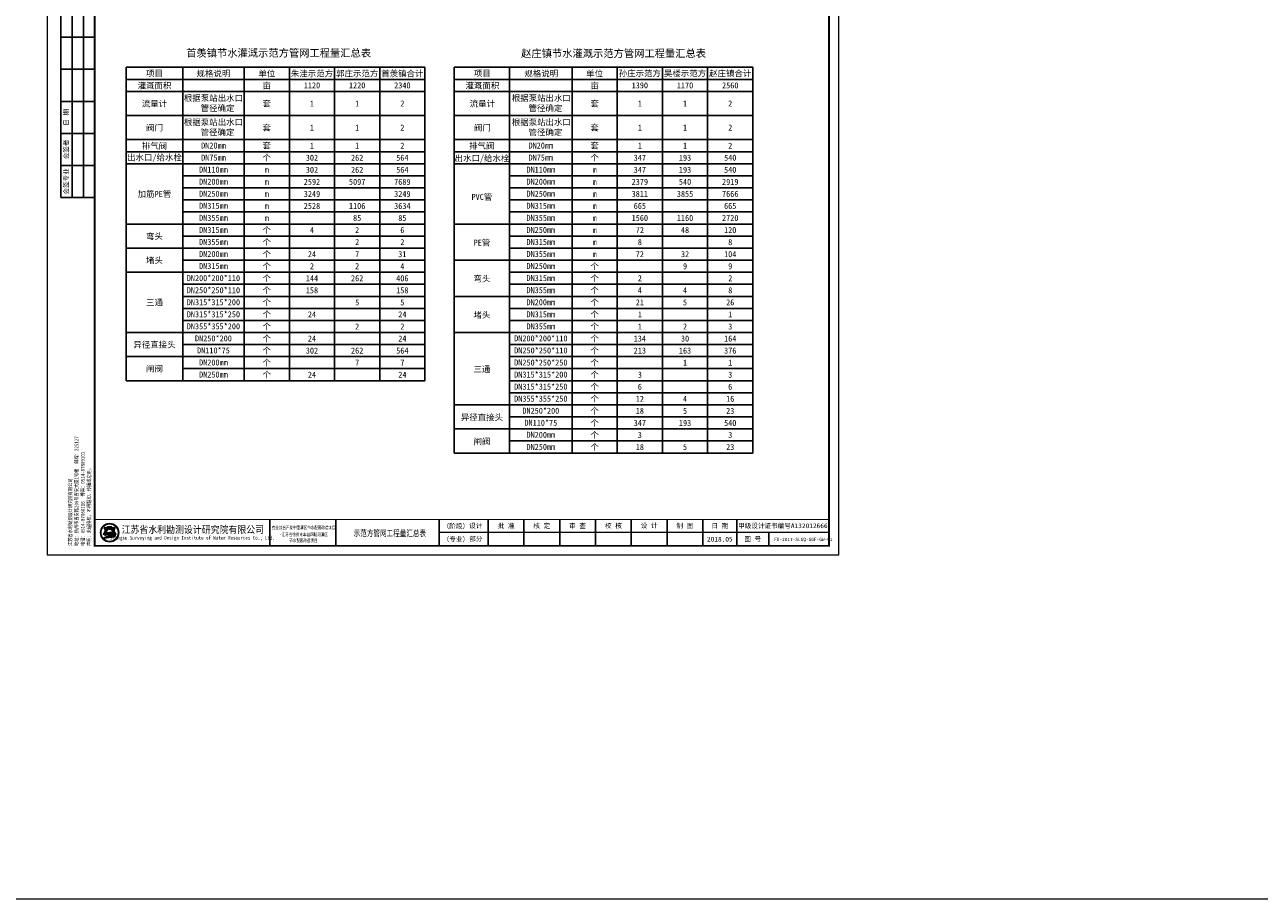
# Model space of a CAD drawing. Extents: x 464172 to 473094, y 3847158 to 3855433.
# Tile 1 of 98: x 465575 to 467215, y 3847158 to 3848319. Entities that reach past the tile are written whole.
import ezdxf
from ezdxf.enums import TextEntityAlignment as Align

# ---------------------------------------------------------------- set-up
doc = ezdxf.new("R2010")
doc.units = 0
doc.layers.get('0').update_dxf_attribs({"linetype": 'CONTINUOUS'})
doc.layers.add('0.13文字', color=3, linetype='CONTINUOUS', lineweight=13)
doc.layers.add('文字', color=7, linetype='CONTINUOUS', lineweight=15)
doc.layers.add('断面', color=7, linetype='CONTINUOUS')
doc.styles.add('-仿宋_GB2312', font='FangSong_GB2312.ttf')
doc.styles.add('IVYGrid', font='FangSong_GB2312.ttf', dxfattribs={"width": 0.85})
doc.styles.add('LYJFS', font='times.ttf', dxfattribs={"width": 0.7})
doc.styles.get("Standard").update_dxf_attribs({"font": 'rs.shx', "bigfont": 'hztxt.shx'})
doc.styles.add('仿宋', font='FangSong_GB2312.ttf', dxfattribs={"width": 0.8})
doc.styles.add('宋体', font='txt')

# ---------------------------------------------------------------- blocks, each defined once
blk = doc.blocks.new('TK')
h = blk.add_hatch(color=152)
h.dxf.hatch_style = 1
h.paths.add_polyline_path([(37.76634519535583, 12, 1), (28.08865389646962, 12, 1)])
h.paths.add_polyline_path([(37.60348109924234, 12, 1), (28.2515179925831, 12, 1)], flags=16)
h = blk.add_hatch(color=152)
h.dxf.hatch_style = 1
edge = h.paths.add_edge_path()
edge.add_arc((34.80941884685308, 9.57513306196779), 1.461698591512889, 43.31770961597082, 70.37003522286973)
edge.add_arc((33.42980450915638, 5.707128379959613), 5.568375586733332, 70.37003522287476, 84.52854590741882)
edge.add_arc((32.84297213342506, -0.4193509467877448), 11.72289597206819, 84.5285459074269, 95.17746754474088)
edge.add_arc((32.98455917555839, 9.871856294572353), 1.831337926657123, 111.7965680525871, 130.9174013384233, ccw=False)
edge.add_arc((34.88031159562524, 5.13131362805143), 6.936886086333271, 98.84274785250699, 111.79656805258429, ccw=False)
edge.add_arc((35.94667124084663, -1.723120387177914), 13.873772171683, 95.21036804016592, 98.84274785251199, ccw=False)
edge.add_ellipse((32.92749954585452, 12.29239219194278), major_axis=(-1.773815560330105, 0), ratio=0.8776980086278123, start_angle=172.6538623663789, end_angle=176.9129867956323)
edge.add_arc((34.51986391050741, 1.961408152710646), 10.24870363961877, 88.99992913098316, 98.52267106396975)
edge.add_arc((34.12653419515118, 4.586133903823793), 7.594670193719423, 98.5226710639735, 116.8491039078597)
edge.add_arc((31.25213164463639, 10.26438648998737), 1.230336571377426, 116.8491039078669, 139.2900683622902)
edge.add_arc((30.4676556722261, 10.93937889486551), 0.1954369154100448, 139.2900683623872, 263.050638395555)
edge.add_arc((30.65080526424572, 12.44199033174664), 1.70916902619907, 263.0506383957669, 272.136251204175)
edge.add_arc((31.81845295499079, -18.86063964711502), 29.61523112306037, 88.46268833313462, 92.13625120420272, ccw=False)
edge.add_arc((32.47617160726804, 5.646726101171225), 5.099041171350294, 68.07113774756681, 88.46268833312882, ccw=False)
edge.add_arc((36.58583429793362, -10.91731876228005), 21.4080615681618, 95.91294384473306, 98.79521578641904)
edge.add_arc((35.21854840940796, -2.080308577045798), 12.46590188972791, 98.79521578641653, 117.8496747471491)
edge.add_arc((93.71745628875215, -228.4932874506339), 245.9934265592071, 104.7703900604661, 105.15790668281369, ccw=False)
edge.add_line((31.00239690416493, 9.371353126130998), (30.1988762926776, 9.045501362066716))
edge.add_arc((51.56004769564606, -88.12407086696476), 99.48982566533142, 100.90627282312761, 102.39834375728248, ccw=False)
edge.add_line((32.73627937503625, 9.568770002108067), (32.12568198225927, 9.380185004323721))
edge.add_arc((29.81630978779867, 37.97211086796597), 28.68503833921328, 274.6177604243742, 279.6944367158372)
edge.add_arc((33.87653895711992, 14.20489681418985), 4.573507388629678, 279.694436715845, 287.6119267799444)
edge.add_arc((34.76080719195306, 11.41934212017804), 1.650966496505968, 287.6119267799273, 311.5140981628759)
edge.add_arc((35.67269695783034, 10.38914913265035), 0.2751610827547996, 311.5140981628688, 403.3177096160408)
edge = h.paths.add_edge_path()
edge.add_arc((37.34861352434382, 13.13700107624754), 2.066422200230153, 138.9741968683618, 204.1180883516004, ccw=False)
edge.add_line((35.78967558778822, 14.49339822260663), (34.09257231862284, 14.49339822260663))
edge.add_line((34.09257231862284, 14.49339822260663), (34.09257231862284, 15.08006279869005))
edge.add_line((34.09257231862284, 15.08006279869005), (31.76242677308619, 15.08006279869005))
edge.add_line((31.76242677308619, 15.08006279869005), (31.76242677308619, 14.49339822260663))
edge.add_line((31.76242677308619, 14.49339822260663), (30.06532350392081, 14.49339822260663))
edge.add_arc((28.50638556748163, 13.13700107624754), 2.066422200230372, -24.118088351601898, 41.0258031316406, ccw=False)
edge.add_arc((26.96985351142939, 13.82490731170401), 3.749914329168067, 314.34412131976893, 335.8819116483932, ccw=False)
edge.add_arc((28.92445619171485, 14.17747440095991), 3.106664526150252, 282.3877277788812, 290.1465811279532)
edge.add_arc((25.86021252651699, 22.52986678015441), 12.00340818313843, 290.1465811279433, 296.6495194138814)
edge.add_ellipse((32.92749954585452, 12.29239219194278), major_axis=(-1.773815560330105, 0), ratio=0.8776980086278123, start_angle=176.9129867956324, end_angle=378.37473811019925, ccw=False)
edge.add_ellipse((32.92749954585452, 12.29239219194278), major_axis=(-1.773815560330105, 0), ratio=0.8776980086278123, start_angle=172.653862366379, end_angle=176.9129867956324, ccw=False)
edge.add_ellipse((32.92749954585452, 12.29239219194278), major_axis=(-1.773815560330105, 0), ratio=0.8776980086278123, start_angle=161.6252618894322, end_angle=172.653862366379, ccw=False)
edge.add_arc((39.99478656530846, 22.52986678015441), 12.00340818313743, 243.3504805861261, 249.853418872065)
edge.add_arc((36.93054290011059, 14.17747440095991), 3.106664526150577, 249.8534188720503, 257.61227222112)
edge.add_arc((38.88514558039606, 13.82490731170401), 3.74991432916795, 204.1180883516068, 225.6558786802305, ccw=False)
at = {"lineweight": 0}
for p, q in [((0, 0), (0, 297)), ((0, 297), (420, 297)), ((420, 297), (420, 0)), ((415, 12), (208, 12)), ((420, 0), (0, 0))]:
    blk.add_line(p, q, dxfattribs=at)
for p, q in [((25, 292), (7, 292)), ((7, 292), (7, 190)), ((13, 292), (13, 190)), ((19, 292), (19, 190)), ((25, 275), (7, 275)), ((25, 258), (7, 258)), ((25, 241), (7, 241)), ((25, 224), (7, 224)), ((25, 207), (7, 207)), ((25, 190), (7, 190)), ((118, 19), (118, 5)), ((153, 19), (153, 5)), ((208, 19), (208, 5)), ((234, 19), (234, 5)), ((253, 19), (253, 5)), ((272, 19), (272, 5)), ((291, 19), (291, 5)), ((310, 19), (310, 5)), ((329, 19), (329, 5)), ((348, 19), (348, 5)), ((366, 19), (366, 5)), ((383, 12), (383, 5))]:
    blk.add_line(p, q)
at = {"lineweight": 0, "const_width": 1}
blk.add_lwpolyline([(25, 292), (415, 292), (415, 5), (25, 5)], close=True, dxfattribs=at)
at = {"lineweight": 0, "const_width": 0.4}
blk.add_lwpolyline([(415, 19), (25, 19)], dxfattribs=at)
at = {"color": 152}
for points in [[(31.24412181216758, 11.80161767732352, -0.02838203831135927), (29.99446309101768, 11.26089254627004, -0.03386732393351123), (29.59091690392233, 11.14313846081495, 0.09425397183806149), (30.39241989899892, 12.29262248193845, 0.2921547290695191), (30.06532350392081, 14.49339822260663), (31.76242677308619, 14.49339822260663), (31.76242677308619, 15.08006279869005), (34.09257231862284, 15.08006279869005), (34.09257231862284, 14.49339822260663), (35.78967558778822, 14.49339822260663, 0.29215472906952), (35.46257919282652, 12.29262248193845, 0.09425397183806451), (36.2640821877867, 11.14313846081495, -0.03386732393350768), (35.86053600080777, 11.26089254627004, -0.02838203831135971), (34.61087727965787, 11.80161767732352)], [(34.69874112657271, 12.20855064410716, 0.04157472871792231), (33.0009984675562, 12.09693843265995, 0.08013502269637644), (30.6964595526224, 11.36209164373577, 0.09823132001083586), (30.31951032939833, 11.06684867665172, 0.599439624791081), (30.44400935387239, 10.74537776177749, 0.03966424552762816), (30.71451621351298, 10.73400916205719, -0.01603031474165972), (32.61296833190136, 10.7439319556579, -0.08921046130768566), (34.38043466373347, 10.37684270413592, 0.01257694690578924), (33.31247064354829, 10.23900867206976, 0.08333285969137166), (29.39506013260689, 8.941746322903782, -0.001690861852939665), (31.00239690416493, 9.371353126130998), (30.1988762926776, 9.045501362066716, -0.006510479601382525), (32.73627937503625, 9.568770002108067), (32.12568198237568, 9.380185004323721, 0.02215480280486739), (34.64668864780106, 9.696699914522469, 0.03456031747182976), (35.26033732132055, 9.845760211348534, 0.1046726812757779), (35.85507491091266, 10.18311053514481, 0.4234638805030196), (35.87289335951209, 10.57792154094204, 0.1185893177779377), (35.30046801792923, 10.95188049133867, 0.06185687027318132), (33.96074808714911, 11.25013348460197, 0.04649815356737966), (31.78508714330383, 11.25571519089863, -0.08362449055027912), (32.30456102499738, 11.57226833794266, -0.05658197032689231), (33.81395195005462, 11.9857476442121, -0.01585057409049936), (34.68675527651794, 12.09332510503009)]]:
    blk.add_lwpolyline(points, format="xyb", dxfattribs=at)
for radius in [4.838845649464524, 4.675981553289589]:
    blk.add_circle((32.92749954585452, 12), radius, dxfattribs=at)
blk.add_arc((34.88031159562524, 5.13131362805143), 6.936886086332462, 98.84274785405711, 111.7965680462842, dxfattribs=at)
for start_param, end_param in [(2.820892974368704, 6.603884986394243), (3.013378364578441, 3.087714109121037)]:
    blk.add_ellipse((32.92749954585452, 12.29239219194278), major_axis=(-1.773815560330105, 0), ratio=0.8776980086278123, start_param=start_param, end_param=end_param, dxfattribs=at)
at = {"style": '宋体'}
for s, height, width, p in [('江苏省水利勘测设计研究院有限公司', 3.75, 0.9, (77.12731924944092, 13.75084589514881)), ('农业综合开发中型灌区节水配套改造项目', 1.8, 0.75, (136, 14.74047347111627)), ('Jiangsu Surveying and Design Institute of Water Resources Co., Ltd.', 2, 0.8, (76.9551912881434, 9.01340379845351)), ('-江苏省徐州市丰县四联河灌区', 1.8, 0.75, (136, 11.02926161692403)), ('节水配套改造项目', 1.8, 0.75, (135.8399052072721, 7.880905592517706))]:
    blk.add_text(s, height=height, dxfattribs=dict(at, width=width)).set_placement(p, align=Align.MIDDLE)
at = {"style": 'LYJFS'}
for s, p in [('（阶段）', (216.8339300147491, 15.5)), ('（专业）', (216.8339300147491, 8.5))]:
    blk.add_text(s, height=2.5, dxfattribs=at).set_placement(p, align=Align.MIDDLE_CENTER)
at = {"style": '仿宋'}
blk.add_text('2018.05', height=2.5, dxfattribs=at).set_placement((357, 8.5), align=Align.MIDDLE)
at = {"rotation": 90}
for s, insert, char_height, attachment_point, style in [('日 期', (10, 232.5), 2.5, 5, '宋体'), ('会签者', (10, 215.5), 2.5, 5, '宋体'), ('会签专业', (10, 198.5), 2.5, 5, '宋体'), ('江苏省水利勘测设计研究院有限公司\\P地址：扬州市吉安路209号吉安大厦1号楼  邮编：225127\\P电话：0514-87860116  传真：0514-87889101\\P声明：未经授权，不得翻印、传播或它用。', (23.29513194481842, 4.918324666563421), 2, 7, '仿宋')]:
    blk.add_mtext(s, dxfattribs=dict(at, insert=insert, char_height=char_height, attachment_point=attachment_point, style=style))
at = {"char_height": 2.5, "attachment_point": 5, "style": '宋体'}
for s, insert in [('设计', (227.4021536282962, 15.5)), ('批 准', (243.5, 15.5)), ('核 定', (262.4375, 15.47222222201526)), ('审 查', (281.4305555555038, 15.47328627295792)), ('校 核', (300.4652777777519, 15.54328155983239)), ('设 计', (319.4722222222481, 15.59333057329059)), ('制 图', (338.4166666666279, 15.4779241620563)), ('日 期', (357, 15.5)), ('甲级设计证书编号A132012666', (390.5, 15.5)), ('部分', (227.4021536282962, 8.5)), ('图 号', (374.5, 8.5))]:
    blk.add_mtext(s, dxfattribs=dict(at, insert=insert))

msp = doc.modelspace()

# ---------------------------------------------------------------- linework, layer by layer
at = {"color": 7, "linetype": 'Continuous', "lineweight": -3}
for p, q in [((465710.2300061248, 3848262.767098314), (466106.7861363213, 3848262.767098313)), ((465710.2300061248, 3847846.767098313), (465710.2300061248, 3848262.767098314)), ((465785.1245153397, 3848262.767098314), (465785.1245153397, 3847846.767098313)), ((465866.7861363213, 3848262.767098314), (465866.7861363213, 3847846.767098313)), ((465926.7861363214, 3848262.767098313), (465926.7861363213, 3847846.767098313)), ((465986.7861363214, 3848262.767098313), (465986.7861363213, 3847846.767098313)), ((466046.7861363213, 3848262.767098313), (466046.7861363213, 3847846.767098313)), ((466106.7861363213, 3848262.767098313), (466106.7861363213, 3847846.767098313)), ((466145.5569035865, 3847750.767098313), (466145.5569035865, 3848262.767098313)), ((466145.5569035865, 3848262.767098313), (466542.113033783, 3848262.767098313)), ((466219.1980230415, 3848262.767098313), (466219.1980230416, 3847750.767098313)), ((466302.113033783, 3848262.767098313), (466302.113033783, 3847750.767098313)), ((466362.113033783, 3848262.767098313), (466362.113033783, 3847750.767098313)), ((466422.113033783, 3848262.767098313), (466422.113033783, 3847750.767098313)), ((466482.113033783, 3848262.767098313), (466482.113033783, 3847750.767098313)), ((466542.113033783, 3848262.767098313), (466542.113033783, 3847750.767098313)), ((465710.2300061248, 3848246.767098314), (466106.7861363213, 3848246.767098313)), ((466145.5569035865, 3848246.767098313), (466542.113033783, 3848246.767098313)), ((465710.2300061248, 3848230.767098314), (466106.7861363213, 3848230.767098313)), ((466145.5569035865, 3848230.767098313), (466542.113033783, 3848230.767098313)), ((465710.2300061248, 3848198.767098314), (466106.7861363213, 3848198.767098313)), ((466145.5569035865, 3848198.767098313), (466542.113033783, 3848198.767098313)), ((465710.2300061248, 3848166.767098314), (466106.7861363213, 3848166.767098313)), ((466145.5569035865, 3848166.767098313), (466542.113033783, 3848166.767098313)), ((465710.2300061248, 3848150.767098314), (466106.7861363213, 3848150.767098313)), ((465710.2300061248, 3848134.767098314), (466106.7861363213, 3848134.767098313)), ((466145.5569035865, 3848150.767098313), (466542.113033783, 3848150.767098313)), ((466145.5569035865, 3848134.767098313), (466542.113033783, 3848134.767098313)), ((465785.1245153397, 3848118.767098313), (466106.7861363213, 3848118.767098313)), ((466219.1980230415, 3848118.767098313), (466542.113033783, 3848118.767098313)), ((465785.1245153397, 3848102.767098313), (466106.7861363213, 3848102.767098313)), ((466219.1980230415, 3848102.767098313), (466542.113033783, 3848102.767098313)), ((465785.1245153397, 3848086.767098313), (466106.7861363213, 3848086.767098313)), ((466219.1980230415, 3848086.767098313), (466542.113033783, 3848086.767098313)), ((465785.1245153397, 3848070.767098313), (466106.7861363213, 3848070.767098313)), ((466219.1980230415, 3848070.767098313), (466542.113033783, 3848070.767098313)), ((465710.2300061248, 3848054.767098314), (466106.7861363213, 3848054.767098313)), ((466145.5569035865, 3848054.767098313), (466542.113033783, 3848054.767098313)), ((465785.1245153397, 3848038.767098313), (466106.7861363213, 3848038.767098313)), ((466219.1980230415, 3848038.767098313), (466542.113033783, 3848038.767098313)), ((465710.2300061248, 3848022.767098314), (466106.7861363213, 3848022.767098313)), ((466219.1980230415, 3848022.767098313), (466542.113033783, 3848022.767098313)), ((465785.1245153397, 3848006.767098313), (466106.7861363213, 3848006.767098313)), ((466145.5569035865, 3848006.767098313), (466542.113033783, 3848006.767098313)), ((465710.2300061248, 3847990.767098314), (466106.7861363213, 3847990.767098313)), ((466219.1980230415, 3847990.767098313), (466542.113033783, 3847990.767098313)), ((465785.1245153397, 3847974.767098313), (466106.7861363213, 3847974.767098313)), ((466219.1980230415, 3847974.767098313), (466542.113033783, 3847974.767098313)), ((465785.1245153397, 3847958.767098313), (466106.7861363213, 3847958.767098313)), ((466145.5569035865, 3847958.767098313), (466542.113033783, 3847958.767098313)), ((465785.1245153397, 3847942.767098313), (466106.7861363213, 3847942.767098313)), ((466219.1980230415, 3847942.767098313), (466542.113033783, 3847942.767098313)), ((465785.1245153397, 3847926.767098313), (466106.7861363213, 3847926.767098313)), ((466219.1980230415, 3847926.767098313), (466542.113033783, 3847926.767098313)), ((465710.2300061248, 3847910.767098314), (466106.7861363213, 3847910.767098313)), ((466145.5569035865, 3847910.767098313), (466542.113033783, 3847910.767098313)), ((465785.1245153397, 3847894.767098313), (466106.7861363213, 3847894.767098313)), ((466219.1980230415, 3847894.767098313), (466542.113033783, 3847894.767098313)), ((465710.2300061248, 3847878.767098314), (466106.7861363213, 3847878.767098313)), ((466219.1980230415, 3847878.767098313), (466542.113033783, 3847878.767098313)), ((465785.1245153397, 3847862.767098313), (466106.7861363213, 3847862.767098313)), ((466219.1980230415, 3847862.767098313), (466542.113033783, 3847862.767098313)), ((466106.7861363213, 3847846.767098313), (465710.2300061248, 3847846.767098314)), ((466219.1980230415, 3847846.767098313), (466542.113033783, 3847846.767098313)), ((466219.1980230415, 3847830.767098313), (466542.113033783, 3847830.767098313)), ((466145.5569035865, 3847814.767098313), (466542.113033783, 3847814.767098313)), ((466219.1980230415, 3847798.767098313), (466542.113033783, 3847798.767098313)), ((466145.5569035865, 3847782.767098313), (466542.113033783, 3847782.767098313)), ((466219.1980230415, 3847766.767098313), (466542.113033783, 3847766.767098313)), ((466542.113033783, 3847750.767098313), (466145.5569035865, 3847750.767098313))]:
    msp.add_line(p, q, dxfattribs=at)
at = {"layer": '断面', "color": 3, "lineweight": 15}
msp.add_line((473094.2561084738, 3847158.406155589), (464172.0765449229, 3847158.406155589), dxfattribs=at)

# ---------------------------------------------------------------- block references
at = {"layer": '断面', "xscale": 2.5, "yscale": 2.5, "zscale": 2.49999999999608}
msp.add_blockref('TK', (465605.7825853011, 3847615.098992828), dxfattribs=at)

# ---------------------------------------------------------------- texts
at = {"color": 7, "linetype": 'Continuous', "lineweight": -3, "style": 'IVYGrid'}
for s, p in [('项目', (465747.6772607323, 3848254.767098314)), ('规格说明', (465825.9553258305, 3848254.767098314)), ('单位', (465896.7861363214, 3848254.767098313)), ('朱洼示范方', (465956.7861363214, 3848254.767098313)), ('郭庄示范方', (466016.7861363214, 3848254.767098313)), ('首羡镇合计', (466076.7861363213, 3848254.767098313)), ('项目', (466183.0041581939, 3848254.767098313)), ('规格说明', (466261.2822232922, 3848254.767098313)), ('单位', (466332.113033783, 3848254.767098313)), ('灌溉面积', (465747.6772607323, 3848238.767098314)), ('亩', (465896.7861363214, 3848238.767098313)), ('1120', (465956.7861363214, 3848238.767098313)), ('1220', (466016.7861363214, 3848238.767098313)), ('2340', (466076.7861363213, 3848238.767098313)), ('灌溉面积', (466183.0041581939, 3848238.767098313)), ('亩', (466332.113033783, 3848238.767098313)), ('流量计', (465747.6772607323, 3848214.767098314)), ('套', (465896.7861363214, 3848214.767098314)), ('1', (465956.7861363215, 3848214.767098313)), ('1', (466016.7861363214, 3848214.767098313)), ('2', (466076.7861363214, 3848214.767098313)), ('流量计', (466183.0041581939, 3848214.767098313)), ('套', (466332.113033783, 3848214.767098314)), ('1', (466392.1130337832, 3848214.767098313)), ('1', (466452.113033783, 3848214.767098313)), ('2', (466512.113033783, 3848214.767098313)), ('阀门', (465747.6772607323, 3848182.767098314)), ('套', (465896.7861363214, 3848182.767098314)), ('1', (465956.7861363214, 3848182.767098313)), ('1', (466016.7861363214, 3848182.767098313)), ('2', (466076.7861363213, 3848182.767098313)), ('阀门', (466183.0041581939, 3848182.767098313)), ('套', (466332.113033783, 3848182.767098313)), ('1', (466392.113033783, 3848182.767098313)), ('1', (466452.113033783, 3848182.767098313)), ('2', (466512.1130337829, 3848182.767098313)), ('排气阀', (465747.6772607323, 3848158.767098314)), ('出水口/给水栓', (465747.6772607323, 3848142.767098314)), ('加筋PE管', (465747.6772607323, 3848094.767098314)), ('弯头', (465747.6772607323, 3848038.767098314)), ('堵头', (465747.6772607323, 3848006.767098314)), ('三通', (465747.6772607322, 3847950.767098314)), ('异径直接头', (465747.6772607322, 3847894.767098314)), ('闸阀', (465747.6772607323, 3847862.767098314))]:
    msp.add_text(s, height=8, dxfattribs=at).set_placement(p, align=Align.MIDDLE)
for s, p in [('孙庄示范方', (466392.113033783, 3848254.767098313)), ('吴楼示范方', (466452.113033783, 3848254.767098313)), ('赵庄镇合计', (466512.113033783, 3848254.767098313)), ('1390', (466392.113033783, 3848238.767098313)), ('1170', (466452.113033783, 3848238.767098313)), ('2560', (466512.113033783, 3848238.767098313)), ('DN20mm', (465825.9553258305, 3848158.961692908, -468595.2206173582)), ('套', (465896.7861363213, 3848158.767098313)), ('1', (465956.7861363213, 3848158.767098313)), ('1', (466016.7861363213, 3848158.767098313)), ('2', (466076.7861363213, 3848158.767098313)), ('排气阀', (466182.188175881, 3848158.557202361, -469001.4194866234)), ('DN20mm', (466260.6555284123, 3848158.961692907, -469061.4194866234)), ('套', (466332.113033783, 3848158.767098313)), ('1', (466392.113033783, 3848158.767098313)), ('1', (466452.113033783, 3848158.767098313)), ('2', (466512.113033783, 3848158.767098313)), ('DN75mm', (465825.9553258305, 3848142.961692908, -468595.2206173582)), ('个', (465896.7861363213, 3848142.767098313)), ('302', (465956.7861363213, 3848142.767098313)), ('262', (466016.7861363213, 3848142.767098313)), ('564', (466076.7861363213, 3848142.767098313)), ('出水口/给水栓', (466182.4724724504, 3848141.988753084, -469001.4194866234)), ('DN75mm', (466260.6555284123, 3848142.961692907, -469061.4194866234)), ('个', (466332.113033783, 3848142.767098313)), ('347', (466392.113033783, 3848142.767098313)), ('193', (466452.113033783, 3848142.767098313)), ('540', (466512.113033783, 3848142.767098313)), ('DN110mm', (465825.9553258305, 3848126.961692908, -468595.2206173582)), ('m', (465896.7861363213, 3848126.767098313)), ('302', (465956.7861363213, 3848126.767098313)), ('262', (466016.7861363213, 3848126.767098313)), ('564', (466076.7861363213, 3848126.767098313)), ('DN110mm', (466260.6555284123, 3848126.961692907, -469061.4194866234)), ('m', (466332.113033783, 3848126.767098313)), ('347', (466392.113033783, 3848126.767098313)), ('193', (466452.113033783, 3848126.767098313)), ('540', (466512.113033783, 3848126.767098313)), ('DN200mm', (465825.9553258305, 3848110.961692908, -468595.2206173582)), ('m', (465896.7861363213, 3848110.767098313)), ('2592', (465956.7861363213, 3848110.767098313)), ('5097', (466016.7861363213, 3848110.767098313)), ('7689', (466076.7861363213, 3848110.767098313)), ('DN200mm', (466260.6555284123, 3848110.961692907, -469061.4194866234)), ('m', (466332.113033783, 3848110.767098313)), ('2379', (466392.113033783, 3848110.767098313)), ('540', (466452.113033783, 3848110.767098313)), ('2919', (466512.113033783, 3848110.767098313)), ('DN250mm', (465825.9553258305, 3848094.961692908, -468595.2206173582)), ('m', (465896.7861363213, 3848094.767098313)), ('3249', (465956.7861363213, 3848094.767098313)), ('3249', (466076.7861363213, 3848094.767098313)), ('PVC管', (466182.377463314, 3848090.767098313, -469001.4194866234)), ('DN250mm', (466260.6555284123, 3848094.961692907, -469061.4194866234)), ('m', (466332.113033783, 3848094.767098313)), ('3811', (466392.113033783, 3848094.767098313)), ('3855', (466452.113033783, 3848094.767098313)), ('7666', (466512.113033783, 3848094.767098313)), ('DN315mm', (465825.9553258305, 3848078.961692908, -468595.2206173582)), ('m', (465896.7861363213, 3848078.767098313)), ('2528', (465956.7861363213, 3848078.767098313)), ('1106', (466016.7861363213, 3848078.767098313)), ('3634', (466076.7861363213, 3848078.767098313)), ('DN315mm', (466260.6555284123, 3848078.961692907, -469061.4194866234)), ('m', (466332.113033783, 3848078.767098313)), ('665', (466392.113033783, 3848078.767098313)), ('665', (466512.113033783, 3848078.767098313)), ('DN355mm', (465825.9553258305, 3848062.961692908, -468595.2206173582)), ('m', (465896.7861363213, 3848062.767098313)), ('85', (466016.7861363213, 3848062.767098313)), ('85', (466076.7861363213, 3848062.767098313)), ('DN355mm', (466260.6555284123, 3848062.961692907, -469061.4194866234)), ('m', (466332.113033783, 3848062.767098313)), ('1560', (466392.113033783, 3848062.767098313)), ('1160', (466452.113033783, 3848062.767098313)), ('2720', (466512.113033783, 3848062.767098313)), ('DN315mm', (465825.9553258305, 3848046.961692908, -468595.2206173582)), ('个', (465896.7861363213, 3848046.767098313)), ('4', (465956.7861363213, 3848046.767098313)), ('2', (466016.7861363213, 3848046.767098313)), ('6', (466076.7861363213, 3848046.767098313)), ('DN250mm', (466260.6555284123, 3848046.961692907, -469061.4194866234)), ('m', (466332.113033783, 3848046.767098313)), ('72', (466392.113033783, 3848046.767098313)), ('48', (466452.113033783, 3848046.767098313)), ('120', (466512.113033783, 3848046.767098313)), ('DN355mm', (465825.9553258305, 3848030.961692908, -468595.2206173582)), ('个', (465896.7861363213, 3848030.767098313)), ('个', (465896.7861363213, 3848014.767098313)), ('2', (466016.7861363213, 3848030.767098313)), ('2', (466076.7861363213, 3848030.767098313)), ('PE管', (466182.4607790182, 3848030.098861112, -469001.4194866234)), ('DN315mm', (466260.6555284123, 3848030.961692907, -469061.4194866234)), ('m', (466332.113033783, 3848030.767098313)), ('8', (466392.113033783, 3848030.767098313)), ('8', (466512.113033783, 3848030.767098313)), ('DN200mm', (465825.9553258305, 3848014.961692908, -468595.2206173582)), ('个', (465896.7861363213, 3847998.767098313)), ('24', (465956.7861363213, 3848014.767098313)), ('7', (466016.7861363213, 3848014.767098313)), ('31', (466076.7861363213, 3848014.767098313)), ('DN355mm', (466260.6555284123, 3848014.961692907, -469061.4194866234)), ('个', (466332.113033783, 3847998.767098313)), ('m', (466332.113033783, 3848014.767098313)), ('72', (466392.113033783, 3848014.767098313)), ('32', (466452.113033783, 3848014.767098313)), ('104', (466512.113033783, 3848014.767098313)), ('DN200*200*110', (465825.9553258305, 3847982.961692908, -468595.2206173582)), ('DN315mm', (465825.9553258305, 3847998.961692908, -468595.2206173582)), ('个', (465896.7861363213, 3847982.767098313)), ('2', (465956.7861363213, 3847998.767098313)), ('2', (466016.7861363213, 3847998.767098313)), ('4', (466076.7861363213, 3847998.767098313)), ('弯头', (466182.4607790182, 3847982.098861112, -469001.4194866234)), ('DN250mm', (466260.6555284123, 3847998.961692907, -469061.4194866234)), ('DN315mm', (466260.6555284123, 3847982.961692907, -469061.4194866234)), ('个', (466332.113033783, 3847982.767098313)), ('9', (466452.113033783, 3847998.767098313)), ('9', (466512.113033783, 3847998.767098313)), ('DN250*250*110', (465825.9553258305, 3847966.961692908, -468595.2206173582)), ('个', (465896.7861363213, 3847966.767098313)), ('144', (465956.7861363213, 3847982.767098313)), ('158', (465956.7861363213, 3847966.767098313)), ('262', (466016.7861363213, 3847982.767098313)), ('406', (466076.7861363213, 3847982.767098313)), ('158', (466076.7861363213, 3847966.767098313)), ('DN355mm', (466260.6555284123, 3847966.961692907, -469061.4194866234)), ('个', (466332.113033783, 3847966.767098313)), ('4', (466392.113033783, 3847966.767098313)), ('2', (466392.113033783, 3847982.767098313)), ('4', (466452.113033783, 3847966.767098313)), ('2', (466512.113033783, 3847982.767098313)), ('8', (466512.113033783, 3847966.767098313)), ('DN315*315*200', (465825.9553258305, 3847950.961692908, -468595.2206173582)), ('个', (465896.7861363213, 3847950.767098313)), ('5', (466016.7861363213, 3847950.767098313)), ('5', (466076.7861363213, 3847950.767098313)), ('DN200mm', (466260.6555284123, 3847950.961692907, -469061.4194866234)), ('个', (466332.113033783, 3847950.767098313)), ('21', (466392.113033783, 3847950.767098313)), ('5', (466452.113033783, 3847950.767098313)), ('26', (466512.113033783, 3847950.767098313)), ('DN315*315*250', (465825.9553258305, 3847934.961692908, -468595.2206173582)), ('个', (465896.7861363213, 3847934.767098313)), ('24', (465956.7861363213, 3847934.767098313)), ('24', (466076.7861363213, 3847934.767098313)), ('堵头', (466182.4607790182, 3847934.098861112, -469001.4194866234)), ('DN315mm', (466260.6555284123, 3847934.961692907, -469061.4194866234)), ('个', (466332.113033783, 3847934.767098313)), ('1', (466392.113033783, 3847934.767098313)), ('1', (466512.113033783, 3847934.767098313)), ('DN355*355*200', (465825.9553258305, 3847918.961692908, -468595.2206173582)), ('个', (465896.7861363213, 3847918.767098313)), ('2', (466016.7861363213, 3847918.767098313)), ('2', (466076.7861363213, 3847918.767098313)), ('DN355mm', (466260.6555284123, 3847918.961692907, -469061.4194866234)), ('个', (466332.113033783, 3847918.767098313)), ('1', (466392.113033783, 3847918.767098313)), ('2', (466452.113033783, 3847918.767098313)), ('3', (466512.113033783, 3847918.767098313)), ('DN250*200', (465825.9553258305, 3847902.961692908, -468595.2206173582)), ('个', (465896.7861363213, 3847902.767098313)), ('24', (465956.7861363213, 3847902.767098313)), ('24', (466076.7861363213, 3847902.767098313)), ('DN200*200*110', (466260.6555284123, 3847902.961692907, -469061.4194866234)), ('个', (466332.113033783, 3847902.767098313)), ('134', (466392.113033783, 3847902.767098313)), ('30', (466452.113033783, 3847902.767098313)), ('164', (466512.113033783, 3847902.767098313)), ('DN110*75', (465825.9553258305, 3847886.961692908, -468595.2206173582)), ('个', (465896.7861363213, 3847886.767098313)), ('302', (465956.7861363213, 3847886.767098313)), ('262', (466016.7861363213, 3847886.767098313)), ('564', (466076.7861363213, 3847886.767098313)), ('DN250*250*110', (466260.6555284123, 3847886.961692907, -469061.4194866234)), ('个', (466332.113033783, 3847886.767098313)), ('213', (466392.113033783, 3847886.767098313)), ('163', (466452.113033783, 3847886.767098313)), ('376', (466512.113033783, 3847886.767098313)), ('DN200mm', (465825.9553258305, 3847870.961692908, -468595.2206173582)), ('个', (465896.7861363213, 3847870.767098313)), ('7', (466016.7861363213, 3847870.767098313)), ('7', (466076.7861363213, 3847870.767098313)), ('DN250*250*250', (466260.6555284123, 3847870.961692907, -469061.4194866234)), ('个', (466332.113033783, 3847870.767098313)), ('1', (466452.113033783, 3847870.767098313)), ('1', (466512.113033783, 3847870.767098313)), ('DN250mm', (465825.9553258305, 3847854.961692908, -468595.2206173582)), ('个', (465896.7861363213, 3847854.767098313)), ('24', (465956.7861363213, 3847854.767098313)), ('24', (466076.7861363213, 3847854.767098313)), ('三通', (466182.4607790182, 3847862.098861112, -469001.4194866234)), ('DN315*315*200', (466260.6555284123, 3847854.961692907, -469061.4194866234)), ('个', (466332.113033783, 3847854.767098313)), ('3', (466392.113033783, 3847854.767098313)), ('3', (466512.113033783, 3847854.767098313)), ('DN315*315*250', (466260.6555284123, 3847838.961692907, -469061.4194866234)), ('个', (466332.113033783, 3847838.767098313)), ('6', (466392.113033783, 3847838.767098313)), ('6', (466512.113033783, 3847838.767098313)), ('DN355*355*250', (466260.6555284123, 3847822.961692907, -469061.4194866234)), ('个', (466332.113033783, 3847822.767098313)), ('12', (466392.113033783, 3847822.767098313)), ('4', (466452.113033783, 3847822.767098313)), ('16', (466512.113033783, 3847822.767098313)), ('DN250*200', (466260.6555284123, 3847806.961692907, -469061.4194866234)), ('个', (466332.113033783, 3847806.767098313)), ('18', (466392.113033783, 3847806.767098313)), ('5', (466452.113033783, 3847806.767098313)), ('23', (466512.113033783, 3847806.767098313)), ('异径直接头', (466182.4607790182, 3847798.098861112, -469001.4194866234)), ('DN110*75', (466260.6555284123, 3847790.961692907, -469061.4194866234)), ('个', (466332.113033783, 3847790.767098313)), ('347', (466392.113033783, 3847790.767098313)), ('193', (466452.113033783, 3847790.767098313)), ('540', (466512.113033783, 3847790.767098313)), ('DN200mm', (466260.6555284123, 3847774.961692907, -469061.4194866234)), ('个', (466332.113033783, 3847774.767098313)), ('3', (466392.113033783, 3847774.767098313)), ('3', (466512.113033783, 3847774.767098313)), ('闸阀', (466182.4607790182, 3847766.098861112, -469001.4194866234)), ('DN250mm', (466260.6555284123, 3847758.961692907, -469061.4194866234)), ('个', (466332.113033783, 3847758.767098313)), ('18', (466392.113033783, 3847758.767098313)), ('5', (466452.113033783, 3847758.767098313)), ('23', (466512.113033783, 3847758.767098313))]:
    msp.add_text(s, height=8, dxfattribs=at).set_placement(p, align=Align.MIDDLE_CENTER)
at = {"color": 7, "linetype": 'Continuous', "lineweight": 50, "char_height": 10, "attachment_point": 1}
for s, insert in [('{\\fFangSong_GB2312|b0|i0|c134|p49;首羡镇节水灌溉示范方管网工程量汇总表}', (465789.7073337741, 3848286.761828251)), ('{\\fFangSong_GB2312|b0|i0|c134|p49;赵庄镇节水灌溉示范方管网工程量汇总表}', (466234.4724483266, 3848286.189067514))]:
    msp.add_mtext(s, dxfattribs=dict(at, insert=insert))
at = {"color": 7, "linetype": 'Continuous', "lineweight": -3, "char_height": 8, "attachment_point": 5, "style": 'IVYGrid'}
for insert in [(465825.9553258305, 3848214.767098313), (466261.2822232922, 3848214.767098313), (465825.9553258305, 3848182.767098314), (466261.2822232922, 3848182.767098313)]:
    msp.add_mtext('{\\W1;根据泵站出水口\\P  管径确定}', dxfattribs=dict(at, insert=insert))
at = {"layer": '0.13文字', "linetype": 'Continuous', "lineweight": 13, "insert": (466566.8857107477, 3847638.324587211), "char_height": 4.499999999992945, "width": 138.8772760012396, "attachment_point": 1, "style": 'LYJFS'}
msp.add_mtext('{\\fFangSong_GB2312|b0|i0|c134|p49;\\W1;\\C7; FX-2017-SLGQ-GGF-GW-01}', dxfattribs=at)
at = {"layer": '文字', "color": 7, "style": '-仿宋_GB2312', "width": 0.75}
msp.add_text('示范方管网工程量汇总表 ', height=8.33186527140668, dxfattribs=at).set_placement((466012.0817600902, 3847640.095587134))

doc.saveas('drawing.dxf')
